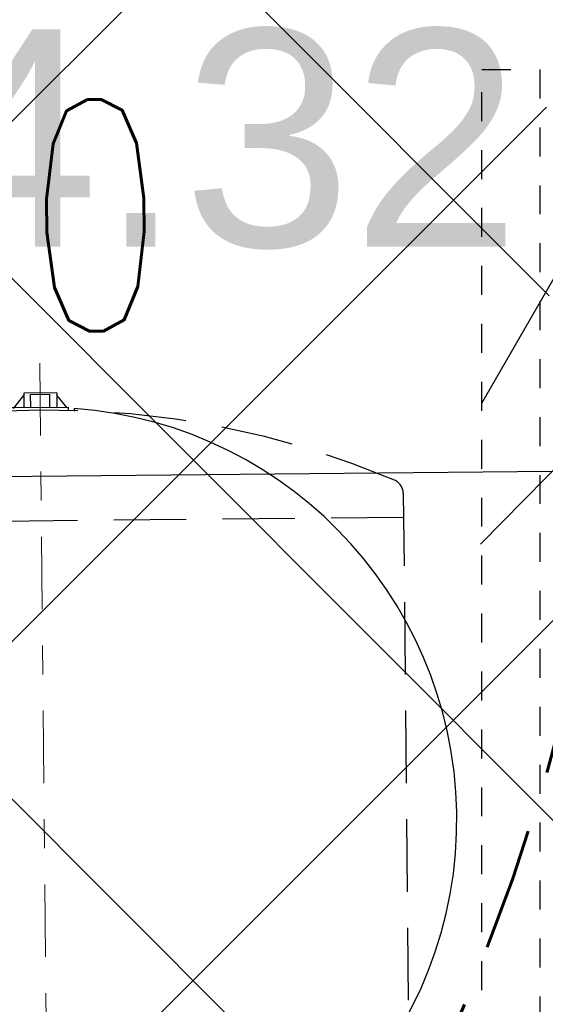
# Model space of a CAD drawing. Extents: x 8014 to 6635291, y -5609 to 5765892.
# Tile 58 of 158: x 6601163.12 to 6601164.93, y 5731804.63 to 5731808.03. Entities that reach past the tile are written whole.
import ezdxf
from ezdxf import colors
from ezdxf.entities.mleader import LeaderData, LeaderLine
from ezdxf.math import Vec2, Vec3

# ---------------------------------------------------------------- set-up
doc = ezdxf.new("R2010")
doc.units = 0
doc.header["$PDSIZE"] = 0.75
for name, pattern in [('DASHED', [0.75, 0.5, -0.25]), ('HIDDEN', [0.375, 0.25, -0.125]), ('OSIE', [1.04, 0.5, -0.25, 0.04, -0.25])]:
    doc.linetypes.add(name, pattern=pattern)
doc.layers.get('0').update_dxf_attribs({"linetype": 'CONTINUOUS'})
doc.layers.get('Defpoints').update_dxf_attribs({"linetype": 'CONTINUOUS'})
for name, color, linetype in [('300_ZBIORNIKI', 8, 'CONTINUOUS'), ('A-SZRAF- DROGI', 130, 'CONTINUOUS'), ('a_zieleń', 80, 'CONTINUOUS'), ('Wymiarowanie', 7, 'CONTINUOUS')]:
    doc.layers.add(name, color=color, linetype=linetype)
for name, color, linetype, lineweight in [('_a_obiekty', 6, 'CONTINUOUS', 30), ('D_WYMIARY', 7, 'CONTINUOUS', 15), ('GSPWPS_O', 7, 'CONTINUOUS', 13), ('OPIS', 7, 'CONTINUOUS', 0), ('T_Osie', 7, 'OSIE', 9), ('T_str.ochr.8m', 40, 'HIDDEN', 60)]:
    doc.layers.add(name, color=color, linetype=linetype, lineweight=lineweight)
doc.layers.add('AP_HATCH_DROGI', color=7, linetype='CONTINUOUS', lineweight=15, true_color=0x949494)
doc.styles.add('Arial', font='arial.ttf')
doc.styles.add('Romand', font='romand.shx', dxfattribs={"width": 0.8})
doc.styles.add('ROMANS', font='romans.shx', dxfattribs={"width": 0.7})
doc.dimstyles.new('DIM500', dxfattribs={"dimscale": 40, "dimtxt": 0.03, "dimasz": 0.01, "dimexe": 0, "dimexo": 0, "dimgap": 0.02, "dimtad": 1, "dimzin": 9, "dimdsep": 46, "dimtxsty": 'ROMANS', "dimblk": 'TICK1', "dimcen": 0, "dimse1": 1, "dimse2": 1, "dimclrd": 256, "dimclre": 7, "dimclrt": 6, "dimazin": 0, "dimtfac": 1, "dimtdec": 4, "dimtix": 1, "dimtmove": 2, "dimatfit": 3, "dimldrblk": 'TICK1', "dimfxl": 1, "dimtolj": 1, "dimtzin": 9, "dimarcsym": 0})
doc.dimstyles.new('wymiary 1000', dxfattribs={"dimtxt": 1.2, "dimasz": 0.5, "dimexe": 0.2, "dimexo": 0, "dimgap": 0.3, "dimtad": 1, "dimzin": 1, "dimtxsty": 'ROMANS', "dimblk": 'OBLIQUE', "dimcen": 1.5, "dimazin": 0, "dimtfac": 1, "dimtix": 1, "dimtmove": 0, "dimatfit": 3, "dimfxl": 1.25, "dimarcsym": 0})

# ---------------------------------------------------------------- blocks, each defined once
blk = doc.blocks.new('_Oblique')
at = {"color": 0, "linetype": 'ByBlock', "lineweight": -2}
blk.add_line((-0.5, -0.5), (0.5, 0.5), dxfattribs=at)
blk = doc.blocks.new('*D56')
at = {"layer": 'D_WYMIARY', "color": 0, "linetype": 'Continuous', "lineweight": -2}
for p in [(6601167.953632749, 5731806.503764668), (6601161.613923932, 5731806.443001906)]:
    blk.add_line(p, (6601164.953770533, 5731806.475012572), dxfattribs=at)
at = {"layer": 'Defpoints', "color": 0}
for p in [(6601167.953632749, 5731806.503764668), (6601164.953770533, 5731806.475012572)]:
    blk.add_point(p, dxfattribs=at)
at = {"layer": 'D_WYMIARY', "color": 0, "linetype": 'Continuous', "lineweight": -2, "xscale": 0.5, "yscale": 0.5, "zscale": 0.5, "rotation": 0.5491329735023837}
blk.add_blockref('_Oblique', (6601164.953770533, 5731806.475012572), dxfattribs=at)
at = {"layer": 'D_WYMIARY', "color": 0, "lineweight": 9, "insert": (6601162.526442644, 5731807.227974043), "char_height": 0.8, "attachment_point": 5, "rotation": 0.5491329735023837, "style": 'ROMANS'}
blk.add_mtext('R3,00', dxfattribs=at)
blk = doc.blocks.new('TICK1')
at = {"color": 0}
for p, q in [((0, -1.4), (0, 1.4)), ((0, 1.110223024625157e-16), (-0.9999999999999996, 1.110223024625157e-16))]:
    blk.add_line(p, q, dxfattribs=at)
at = {"color": 2}
blk.add_line((-0.9999999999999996, -0.9999999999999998), (1, 1), dxfattribs=at)
blk = doc.blocks.new('*D132')
at = {"layer": 'Defpoints', "color": 0}
for p in [(6601164.931244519, 5731808.697089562), (6601164.931244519, 5731807.974885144), (6601158.127094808, 5731807.939331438)]:
    blk.add_point(p, dxfattribs=at)
at = {"layer": 'Wymiarowanie', "lineweight": -2}
for p, q in [((6601158.527094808, 5731808.697089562), (6601160.726655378, 5731808.697089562)), ((6601164.531244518, 5731808.697089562), (6601164.33808395, 5731808.697089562))]:
    blk.add_line(p, q, dxfattribs=at)
at = {"layer": 'Wymiarowanie', "lineweight": -2, "xscale": 0.4, "yscale": 0.4, "zscale": 0.4, "rotation": 180}
blk.add_blockref('TICK1', (6601158.127094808, 5731808.697089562), dxfattribs=at)
at = {"layer": 'Wymiarowanie', "lineweight": -2, "xscale": 0.4, "yscale": 0.4, "zscale": 0.4}
blk.add_blockref('TICK1', (6601164.931244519, 5731808.697089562), dxfattribs=at)
at = {"layer": 'Wymiarowanie', "color": 6, "insert": (6601162.532369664, 5731809.497089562), "char_height": 1.2, "attachment_point": 5, "style": 'Romand'}
blk.add_mtext('\\A1;6.8', dxfattribs=at)
blk = doc.blocks.new('A$7E943D1F1614C')
at = {"linetype": 'HIDDEN', "ltscale": 2}
blk.add_lwpolyline([(20.04828916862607, 417.8169146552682), (20.04828916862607, -5.580484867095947e-06), (0.04828916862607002, -5.580484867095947e-06), (0.04828916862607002, 417.8169146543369), (20.04828916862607, 417.8169146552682)], dxfattribs=at)
blk = doc.blocks.new('_None')
blk = doc.blocks.new('A$C362D00BD')
for p, q in [((53.03513448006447, 209.9266782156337), (8.733805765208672, 174.0000073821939)), ((54.81438433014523, 234.0000073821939), (64.52464918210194, 234.0000073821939)), ((-3.28578880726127e-06, 174.0000073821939), (-3.28578880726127e-06, 60.00000738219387)), ((-3.28578880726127e-06, 174.0000073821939), (51.14118776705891, 174.0000073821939)), ((-3.28578880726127e-06, 60.00000738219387), (51.14118776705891, 60.00000738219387)), ((53.03513448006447, 24.07333654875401), (8.733805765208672, 60.00000738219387)), ((54.81438433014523, 7.382193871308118e-06), (64.52464918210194, 7.382193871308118e-06))]:
    blk.add_line(p, q)
blk.add_arc((1474.083330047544, 117.0000073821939), 1424.083333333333, 175.2873750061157, 184.7126249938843)
blk = doc.blocks.new('Z2')
at = {"layer": '300_ZBIORNIKI', "linetype": 'DASHED', "ltscale": 0.5}
for p, q in [((0.6933833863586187, -0.0009459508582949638), (0.6935782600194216, -2.500945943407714)), ((1.084714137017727, -1.153415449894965), (1.084729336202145, -1.348415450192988)), ((1.084719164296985, -1.21791545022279), (1.129719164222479, -1.217911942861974)), ((1.129719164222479, -1.217911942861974), (1.129724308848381, -1.283911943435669)), ((1.084724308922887, -1.283915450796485), (1.129724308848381, -1.283911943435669)), ((1.075323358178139, -1.348416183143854), (1.084729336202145, -1.348415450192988)), ((0.775788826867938, -2.500939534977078), (-13.64496241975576, -2.500941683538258))]:
    blk.add_line(p, q, dxfattribs=at)
for centre, radius, start, end in [((-1.983830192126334, -1.251154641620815), 3.059145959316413, 336.5022813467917, 23.50664506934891), ((0.7757927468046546, -2.450939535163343), 0.05, 269.9955095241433, 336.4933548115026)]:
    blk.add_arc(centre, radius, start, end, dxfattribs=at)
at = {"layer": 'T_Osie', "ltscale": 0.5}
blk.add_line((1.237773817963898, -1.250469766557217), (-15.37026812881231, -1.251412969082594), dxfattribs=at)
at = {"layer": '300_ZBIORNIKI', "linetype": 'DASHED', "ltscale": 0.5, "xscale": 0.0009999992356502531, "yscale": 0.001000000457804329, "zscale": 0.0009999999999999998, "rotation": 180.0044823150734}
blk.add_blockref('A$C362D00BD', (1.134712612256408, -1.133911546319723), dxfattribs=at)

msp = doc.modelspace()

# ---------------------------------------------------------------- hatches: boundary and pattern name
at = {"layer": 'A-SZRAF- DROGI', "linetype": 'ByBlock', "lineweight": 0}
h = msp.add_hatch(dxfattribs=at)
h.set_pattern_fill('ANSI37', color=253, scale=3, style=0)
h.set_pattern_definition([(45, (3365827.470421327, 2822255.75228963), (-0.2651650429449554, 0.2651650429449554), []), (135, (3365827.470421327, 2822255.75228963), (-0.2651650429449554, -0.2651650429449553), [])])
h.paths.add_polyline_path([(6601164.801, 5731825.446), (6601168.790559, 5731826.947746), (6601168.820585, 5731824.474329), (6601166.454, 5731823.503)])
edge = h.paths.add_edge_path()
edge.add_line((6601172.476, 5731825.895), (6601172.4105, 5731828.025676))
edge.add_line((6601172.4105, 5731828.025676), (6601173.992, 5731828.189))
edge.add_arc((6601186.03492027, 5732243.680015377), 415.665509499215, 268.3397586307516, 269.9116548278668)
edge.add_line((6601185.394, 5731828.015), (6601205.043, 5731828.193))
edge.add_line((6601205.043, 5731828.193), (6601225.2324, 5731828.343))
edge.add_line((6601225.2324, 5731828.343), (6601245.168, 5731828.586))
edge.add_line((6601245.168, 5731828.586), (6601245.54301782, 5731828.590239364))
edge.add_line((6601245.54301782, 5731828.590239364), (6601246.883624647, 5731826.593755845))
edge.add_line((6601246.883624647, 5731826.593755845), (6601221.789705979, 5731826.309230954))
edge.add_line((6601221.789705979, 5731826.309230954), (6601205.136, 5731826.031))
edge.add_line((6601205.136, 5731826.031), (6601185.273, 5731825.848))
edge.add_line((6601185.273, 5731825.848), (6601173.834, 5731826.053))
edge.add_line((6601173.834, 5731826.053), (6601172.476, 5731825.895))
edge = h.paths.add_edge_path()
edge.add_line((6601111.994, 5731733.86), (6601109.203, 5731750.836))
edge.add_line((6601109.203, 5731750.836), (6601106.88, 5731760.994))
edge.add_line((6601106.88, 5731760.994), (6601102.557, 5731779.174))
edge.add_line((6601102.557, 5731779.174), (6601096.809, 5731802.335))
edge.add_line((6601096.809, 5731802.335), (6601093.3935, 5731815.0755))
edge.add_arc((6601112.890643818, 5731821.406846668), 20.49937969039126, 186.6456011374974, 197.9902726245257, ccw=False)
edge.add_arc((6601104.100382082, 5731821.197027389), 11.77172068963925, 157.093056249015, 190.5856574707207, ccw=False)
edge.add_line((6601093.257, 5731825.779000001), (6601095.519, 5731824.743))
edge.add_line((6601095.519, 5731824.743), (6601101.325, 5731802.801))
edge.add_line((6601101.325, 5731802.801), (6601106.886, 5731780.522))
edge.add_line((6601106.886, 5731780.522), (6601111.376, 5731762.136))
edge.add_line((6601111.376, 5731762.136), (6601116.585, 5731733.745))
edge.add_line((6601116.585, 5731733.745), (6601117.929, 5731724.497))
edge.add_line((6601117.929, 5731724.497), (6601120.174581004, 5731712.998631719))
edge.add_line((6601120.174581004, 5731712.998631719), (6601122.073782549, 5731714.127215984))
edge.add_line((6601122.073782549, 5731714.127215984), (6601119.954, 5731724.963))
edge.add_line((6601119.954, 5731724.963), (6601118.634, 5731734.045))
edge.add_line((6601118.634, 5731734.045), (6601113.329, 5731762.836))
edge.add_line((6601113.329, 5731762.836), (6601108.915, 5731781.012))
edge.add_line((6601108.915, 5731781.012), (6601103.286, 5731803.464))
edge.add_line((6601103.286, 5731803.464), (6601098.333, 5731822.44))
edge.add_line((6601098.333, 5731822.44), (6601100.26, 5731826.8))
edge.add_line((6601100.26, 5731826.8), (6601104.18, 5731826.61))
edge.add_line((6601104.18, 5731826.61), (6601124.59, 5731825.705))
edge.add_arc((6601125.610328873, 5731847.683485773), 22.00215689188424, 254.8648362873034, 267.34201003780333, ccw=False)
edge.add_line((6601119.865631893, 5731826.444527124), (6601114.201632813, 5731827.976553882))
edge.add_arc((6601110.333611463, 5731814.50400797), 14.01681427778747, 73.98101766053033, 84.72925958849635)
edge.add_line((6601111.621225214, 5731828.46155551), (6601104.31, 5731828.801))
edge.add_line((6601104.31, 5731828.801), (6601098.736000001, 5731829.044))
edge.add_arc((6601099.467862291, 5731836.320540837), 7.313252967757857, 237.4214308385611, 264.25660123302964, ccw=False)
edge.add_line((6601095.530000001, 5731830.158), (6601092.874, 5731826.011))
edge.add_arc((6601101.918260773, 5731821.943692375), 9.916735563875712, 155.7860047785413, 175.0173574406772)
edge.add_arc((6601112.859662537, 5731821.4016454), 20.86790340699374, 176.1439813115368, 198.0522861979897)
edge.add_line((6601093.019, 5731814.935), (6601096.416, 5731802.213))
edge.add_line((6601096.416, 5731802.213), (6601102.139, 5731779.125))
edge.add_line((6601102.139, 5731779.125), (6601106.492, 5731760.912))
edge.add_line((6601106.492, 5731760.912), (6601108.825, 5731750.719))
edge.add_line((6601108.825, 5731750.719), (6601111.607, 5731733.785))
edge.add_line((6601111.607, 5731733.785), (6601115.11, 5731713.014))
edge.add_line((6601115.11, 5731713.014), (6601115.782940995, 5731710.388937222))
edge.add_line((6601115.782940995, 5731710.388937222), (6601116.122591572, 5731710.590771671))
edge.add_line((6601116.122591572, 5731710.590771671), (6601115.488, 5731713.094))
edge.add_line((6601115.488, 5731713.094), (6601113.741, 5731723.477))
edge.add_line((6601113.741, 5731723.477), (6601111.994, 5731733.86))
at = {"layer": 'a_zieleń', "transparency": 33554687}
h = msp.add_hatch(dxfattribs=at)
h.set_pattern_fill('ANSI31', color=256, scale=2, angle=0.5415578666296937)
h.set_pattern_definition([(45.5415578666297, (6600987.53512271, 5732094.771343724), (-0.1784396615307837, 0.1750979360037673), [])])
edge = h.paths.add_edge_path()
edge.add_line((6601184.522925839, 5731785.715408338), (6601184.766921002, 5731785.473322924))
edge.add_line((6601184.766921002, 5731785.473322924), (6601208.79, 5731802.27))
edge.add_line((6601208.79, 5731802.27), (6601211.05, 5731814.48))
edge.add_line((6601211.05, 5731814.48), (6601142.150843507, 5731813.822858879))
edge.add_arc((6601143.69840858, 5731819.101553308), 5.500870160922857, 253.6603434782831, 270.5475106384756)
edge.add_line((6601143.750973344, 5731813.6009343), (6601191.033618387, 5731814.053326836))
edge.add_arc((6601191.121506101, 5731812.113382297), 1.941934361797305, 359.83740764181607, 92.59396805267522, ccw=False)
edge.add_line((6601193.063432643, 5731812.107871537), (6601193.07399525, 5731811.003901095))
edge.add_line((6601193.07399525, 5731811.003901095), (6601197.383252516, 5731811.044963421))
edge.add_line((6601197.383252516, 5731811.044963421), (6601197.425292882, 5731806.620725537))
edge.add_line((6601197.425292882, 5731806.620725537), (6601199.73158594, 5731806.642472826))
edge.add_line((6601199.73158594, 5731806.642472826), (6601199.802988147, 5731799.171269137))
edge.add_line((6601199.802988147, 5731799.171269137), (6601197.516155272, 5731797.164784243))
edge.add_line((6601197.516155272, 5731797.164784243), (6601194.215775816, 5731797.133052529))
edge.add_line((6601194.215775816, 5731797.133052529), (6601194.250820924, 5731793.47024802))
edge.add_arc((6601191.537576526, 5731793.658273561), 2.719751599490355, 281.08944697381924, 356.0357887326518, ccw=False)
edge.add_line((6601192.060696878, 5731790.989304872), (6601185.152182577, 5731786.155675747))
edge.add_arc((71774552.68679601, -87417922.68084788), 113685689.9179969, 124.9790439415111, 124.9790443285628)
h.paths.add_polyline_path([(6601204.905956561, 5731809.178180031), (6601202.576515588, 5731808.578882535), (6601203.741236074, 5731808.878531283)], flags=16)
h = msp.add_hatch(dxfattribs=at)
h.set_pattern_fill('ANSI31', color=256, scale=2, angle=0.5415578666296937)
h.set_pattern_definition([(45.54817982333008, (6607983.673137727, 5729436.441197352), (-0.1784598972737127, 0.175077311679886), [])])
edge = h.paths.add_edge_path()
edge.add_line((6601132.28887818, 5731807.911557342), (6601127.080955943, 5731807.902463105))
edge.add_line((6601127.080955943, 5731807.902463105), (6601127.042433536, 5731806.545763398))
edge.add_line((6601127.042433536, 5731806.545763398), (6601125.024000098, 5731806.574521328))
edge.add_line((6601125.024000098, 5731806.574521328), (6601123.865375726, 5731808.178802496))
edge.add_line((6601123.865375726, 5731808.178802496), (6601123.892619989, 5731810.090996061))
edge.add_line((6601123.892619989, 5731810.090996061), (6601127.092295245, 5731810.045408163))
edge.add_line((6601127.092295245, 5731810.045408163), (6601127.07886047, 5731809.102461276))
edge.add_line((6601127.07886047, 5731809.102461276), (6601132.973334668, 5731809.112754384))
edge.add_arc((6601141.258670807, 5731812.627467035), 8.999999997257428, 180.5464351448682, 202.9870849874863, ccw=False)
edge.add_line((6601132.259080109, 5731812.541634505), (6601132.247761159, 5731813.728432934))
edge.add_line((6601132.247761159, 5731813.728432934), (6601119.83, 5731813.61))
edge.add_line((6601119.83, 5731813.61), (6601154.4, 5731764.22))
edge.add_line((6601154.4, 5731764.22), (6601170.421137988, 5731775.462184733))
edge.add_line((6601170.421137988, 5731775.462184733), (6601167.795630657, 5731776.94312949))
edge.add_line((6601167.795630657, 5731776.94312949), (6601164.951398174, 5731771.897198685))
edge.add_line((6601164.951398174, 5731771.897198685), (6601163.57632974, 5731771.285145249))
edge.add_line((6601163.57632974, 5731771.285145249), (6601148.409338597, 5731779.830782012))
edge.add_line((6601148.409338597, 5731779.830782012), (6601150.867544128, 5731784.186563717))
edge.add_arc((6601153.830783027, 5731789.327859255), 5.934113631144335, 214.9282003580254, 240.0425568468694, ccw=False)
edge.add_line((6601148.96558026, 5731785.930285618), (6601146.46801821, 5731789.497160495))
edge.add_line((6601146.46801821, 5731789.497160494), (6601142.298628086, 5731786.729162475))
edge.add_line((6601142.298628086, 5731786.729162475), (6601135.134562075, 5731796.97315696))
edge.add_line((6601135.134562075, 5731796.97315696), (6601132.678694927, 5731795.250945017))
edge.add_line((6601132.678694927, 5731795.250945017), (6601128.604672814, 5731801.064981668))
edge.add_line((6601128.604672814, 5731801.064981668), (6601130.241763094, 5731802.2116806))
edge.add_line((6601130.241763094, 5731802.2116806), (6601128.230332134, 5731805.075452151))
edge.add_line((6601128.230332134, 5731805.075452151), (6601132.288878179, 5731807.911557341))
h.paths.add_polyline_path([(6601124.087608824, 5731807.273295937), (6601122.407785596, 5731810.036661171), (6601124.012220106, 5731807.36403475), (6601124.444687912, 5731807.376661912)])
at = {"layer": 'AP_HATCH_DROGI', "transparency": 33554687}
h = msp.add_hatch(dxfattribs=at)
h.set_pattern_fill('ANSI37', color=8, scale=0.4, style=0)
h.set_pattern_definition([(45, (-235.1363771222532, -0.007408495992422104), (-0.8980256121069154, 0.8980256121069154), []), (135, (-235.1363771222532, -0.007408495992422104), (-0.8980256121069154, -0.8980256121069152), [])])
h.paths.add_polyline_path([(6601193.249542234, 5731793.599106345), (6601193.023173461, 5731793.157140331), (6601192.537164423, 5731792.545996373), (6601191.365211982, 5731791.715704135), (6601183.212684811, 5731786.011685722), (6601182.497746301, 5731785.59703122), (6601181.617589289, 5731785.472365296), (6601180.787473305, 5731785.553877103), (6601179.223053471, 5731786.31994221), (6601177.752199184, 5731787.151714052), (6601177.339079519, 5731787.292707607), (6601176.353805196, 5731787.380852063), (6601169.258341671, 5731787.337031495), (6601168.753547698, 5731787.164823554), (6601168.391850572, 5731786.815376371), (6601168.269527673, 5731786.161551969), (6601168.290580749, 5731783.987948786), (6601168.488974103, 5731783.423273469), (6601168.945697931, 5731783.165323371), (6601175.69063093, 5731779.256652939), (6601170.30296666, 5731775.521471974), (6601167.794910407, 5731776.936167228), (6601167.128955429, 5731777.163692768), (6601166.526245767, 5731776.961653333), (6601165.767206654, 5731775.783688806), (6601163.33174438, 5731771.472463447), (6601149.285564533, 5731779.333072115), (6601151.242391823, 5731782.823348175, 0.4126509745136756), (6601150.866490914, 5731784.182768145, -0.1085287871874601), (6601148.96558026, 5731785.930285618), (6601146.409825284, 5731789.580268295, 0.3525795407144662), (6601145.069900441, 5731789.886280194), (6601141.732827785, 5731787.547236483), (6601129.630619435, 5731804.831204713), (6601132.978262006, 5731807.182528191, 0.4134176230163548), (6601133.224768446, 5731808.57313886, -0.1152150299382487), (6601132.259080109, 5731812.541634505), (6601132.249191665, 5731813.578443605), (6601191.12157696, 5731814.047908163), (6601191.993802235, 5731813.804172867), (6601192.465289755, 5731813.507952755), (6601192.845826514, 5731812.99932286), (6601193.051446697, 5731812.404393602), (6601193.047141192, 5731810.787722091), (6601189.71617973, 5731810.759041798), (6601189.71617973, 5731810.476779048), (6601189.478657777, 5731810.589941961), (6601189.137921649, 5731810.649778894), (6601188.638827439, 5731810.516336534), (6601188.455564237, 5731810.361099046), (6601188.183916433, 5731809.949719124), (6601188.300918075, 5731797.719288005), (6601188.593649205, 5731797.284428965), (6601189.24852946, 5731797.040421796), (6601189.730764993, 5731797.164266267), (6601189.9472133, 5731797.324671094), (6601190.197602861, 5731797.731115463, -0.05991203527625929), (6601190.100695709, 5731797.525527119), (6601190.166834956, 5731797.525527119), (6601193.211719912, 5731797.5521764), (6601193.249542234, 5731793.599106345)], is_closed=False)
h.paths.add_polyline_path([(6601150.891862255, 5731811.46124344), (6601160.891791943, 5731811.516907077), (6601161.10822189, 5731789.159091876), (6601151.108690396, 5731789.062293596)], flags=16)
h.paths.add_polyline_path([(6601183.692642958, 5731809.969609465), (6601184.392950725, 5731809.683450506), (6601184.692597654, 5731808.979128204), (6601184.811738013, 5731796.463292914), (6601184.682850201, 5731795.960525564), (6601184.52561327, 5731795.751385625), (6601184.137843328, 5731795.50636878), (6601183.821335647, 5731795.45177002), (6601168.207583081, 5731795.409667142), (6601167.268951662, 5731795.745236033), (6601166.254055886, 5731796.470527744), (6601165.426889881, 5731797.629044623), (6601165.163207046, 5731798.3539978), (6601165.033918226, 5731799.292866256), (6601165.009865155, 5731801.818820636), (6601164.931315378, 5731807.967476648), (6601165.324893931, 5731808.648588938), (6601165.820058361, 5731809.170203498), (6601166.435272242, 5731809.557882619), (6601167.143473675, 5731809.853225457)], flags=16)

# ---------------------------------------------------------------- linework, layer by layer
at = {"layer": 'T_str.ochr.8m', "color": 202, "ltscale": 2, "elevation": 1.422323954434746e-09}
msp.add_lwpolyline([(6601175.396192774, 5731816.72219358, -0.3015367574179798), (6601203.187177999, 5731798.325885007, -0.2178183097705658), (6601203.187178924, 5731773.094509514, -0.301537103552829), (6601175.396200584, 5731754.698210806), (6601169.235031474, 5731754.698423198, -0.301372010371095), (6601141.463049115, 5731773.094506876, -0.2177548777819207), (6601141.463048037, 5731798.325839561, -0.3016428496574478), (6601169.254027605, 5731816.722193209), (6601175.396192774, 5731816.72219358)], format="xyb", dxfattribs=at)
at = {"layer": 'T_str.ochr.8m', "color": 202, "ltscale": 2}
msp.add_arc((6601157.260715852, 5731807.695597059, 1.031868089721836e-08), 30, 270.5435333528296, 0.5435337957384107, dxfattribs=at)
at = {"layer": 'T_str.ochr.8m', "ltscale": 1.7}
msp.add_arc((6601157.260743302, 5731807.692679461, 1.031868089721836e-08), 8, 270.5435337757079, 0.5644304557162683, dxfattribs=at)

# ---------------------------------------------------------------- block references
at = {"layer": '300_ZBIORNIKI', "rotation": 90.5435338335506}
msp.add_blockref('Z2', (6601161.946288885, 5731805.598552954), dxfattribs=at)
at = {"layer": '_a_obiekty', "xscale": 0.01, "yscale": 0.01, "zscale": 0.01}
msp.add_blockref('A$7E943D1F1614C', (6601164.710572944, 5731803.683282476), dxfattribs=at)

# ---------------------------------------------------------------- texts
at = {"layer": 'GSPWPS_O', "color": 8, "linetype": 'Continuous', "lineweight": 0, "style": 'Arial'}
msp.add_text('184.32', height=0.75, dxfattribs=at).set_placement((6601161.64, 5731807.25, 10.8))

# ---------------------------------------------------------------- dimensions: what is measured, and where the dimension line sits
at = {"layer": 'D_WYMIARY', "linetype": 'Continuous', "lineweight": 9}
dim = msp.add_radius_dim(center=(6601167.953632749, 5731806.503764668, 10.08), mpoint=(6601164.953770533, 5731806.475012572, 10.08), dimstyle='wymiary 1000', override={"dimscale": 1, "dimtxt": 0.8, "dimzin": 0, "dimtxsty": 'ROMANS'}, dxfattribs=at)
dim.commit()
dim.dimension.update_dxf_attribs({"geometry": '*D56', "text_midpoint": (6601162.526442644, 5731807.227974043)})
at = {"layer": 'Wymiarowanie'}
dim = msp.add_linear_dim(base=(6601164.931244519, 5731808.697089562), p1=(6601158.127094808, 5731807.939331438), p2=(6601164.931244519, 5731807.974885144), dimstyle='DIM500', override={"dimtxt": 0.03, "dimtxsty": 'Romand'}, dxfattribs=at)
dim.commit()
dim.dimension.update_dxf_attribs({"geometry": '*D132', "text_midpoint": (6601162.532369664, 5731809.497089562), "dimtype": 160})

# ---------------------------------------------------------------- leaders
at = {"layer": 'OPIS', "linetype": 'Continuous'}
ml = msp.add_multileader_mtext('Standard', dxfattribs=at)
ml.set_content('ODBOJNIK  GUMOWY ', style='Arial')
ml.set_leader_properties()
ml.set_arrow_properties(name='NONE')
ml.build(insert=Vec2(0, 0))
ml.multileader.update_dxf_attribs({"text_left_attachment_type": 6, "text_right_attachment_type": 6, "dogleg_length": 1, "arrow_head_size": 1.25})
ctx = ml.context
ctx.base_point, ctx.char_height, ctx.arrow_head_size, ctx.landing_gap_size, ctx.plane_origin, ctx.plane_x_axis, ctx.plane_y_axis = Vec3(6601172.594837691, 5731818.676835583, 10.3), 0.75, 1.25, 0.5, Vec3(6601188.476825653, 5731838.955404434, 10.3), Vec3(0.9999491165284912, 0.0100878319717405), Vec3(-0.0100878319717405, 0.9999491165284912)
ctx.left_attachment, ctx.right_attachment = 6, 6
notes = []
notes.append((ctx, [(0, (1, 1, 0), (6601171.594888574, 5731818.666747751, 10.3), (0.9999491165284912, 0.0100878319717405), 1, [(0, [(6601164.711055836, 5731806.710065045, 10.3)], 0, [])])]))
ctx.mtext.insert, ctx.mtext.text_direction, ctx.mtext.rotation, ctx.mtext.flow_direction = Vec3(6601173.08557218, 5731819.597794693, 10.3), Vec3(0.9999491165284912, 0.0100878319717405), 0.0100880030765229, 5
for ctx, leaders in notes:
    for number, flags, end, landing, length, lines in leaders:
        leader = LeaderData()
        leader.index, (leader.has_last_leader_line, leader.has_dogleg_vector, leader.attachment_direction) = number, flags
        leader.last_leader_point, leader.dogleg_vector, leader.dogleg_length = Vec3(end), Vec3(landing), length
        for number, points, colour, breaks in lines:
            line = LeaderLine()
            line.index, line.vertices, line.color, line.breaks = number, Vec3.list(points), colors.encode_raw_color(colour), breaks
            leader.lines.append(line)
        ctx.leaders.append(leader)

doc.saveas('drawing.dxf')
